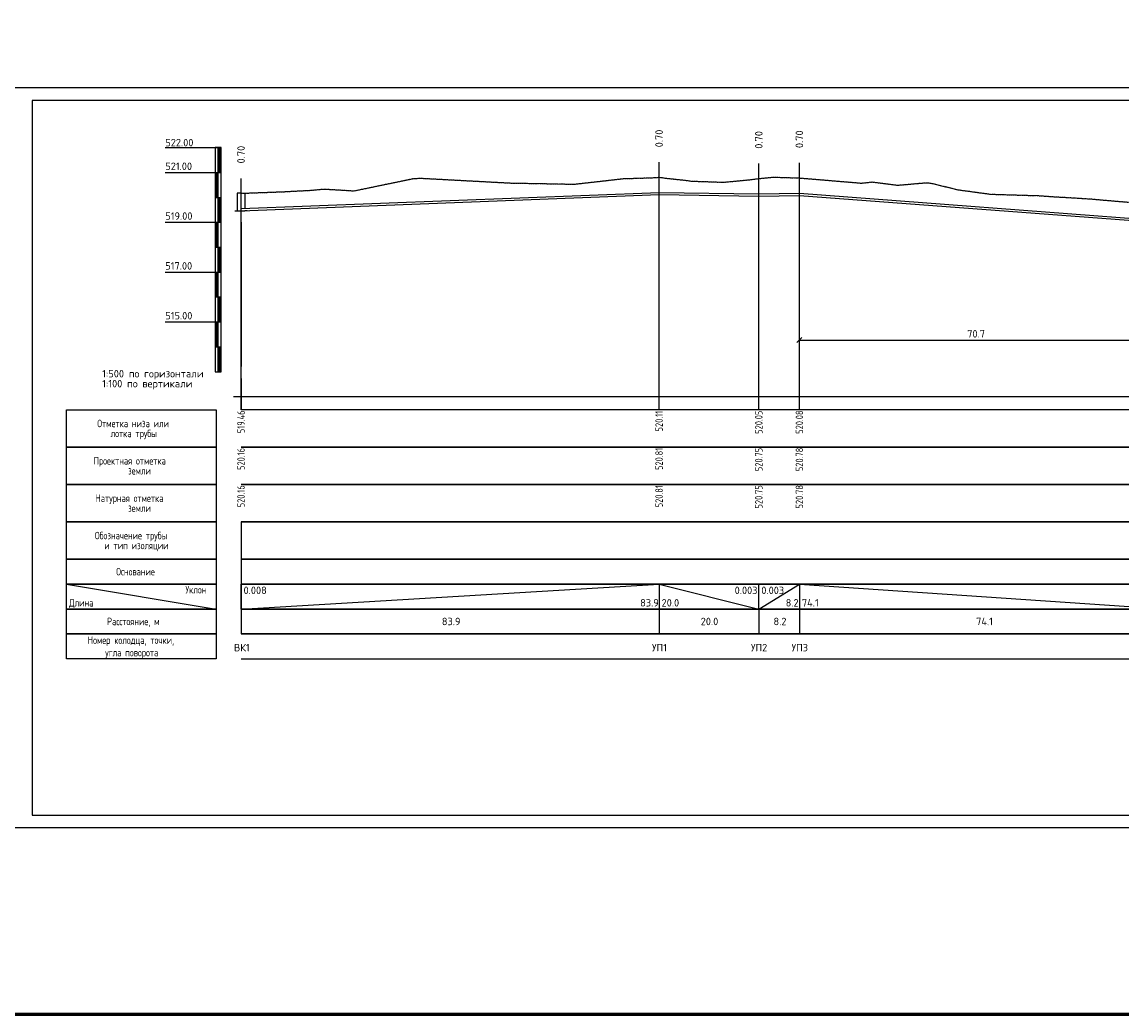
# Model space of a CAD drawing. Header units: millimetres. Extents: x -76021 to 1074922, y 19208 to 400534.
# Tile 102 of 109: x 837940 to 882096, y 19208 to 59041. Entities that reach past the tile are written whole.
import ezdxf

# ---------------------------------------------------------------- set-up
doc = ezdxf.new("R2010")
doc.units = ezdxf.units.MM
doc.linetypes.add('ACAD_ISO03W100', pattern=[30, 12, -18])
for name, color, linetype in [('S_NET_PROFILE_AXIS', 7, 'Continuous'), ('S_NET_PROFILE_ELEVATIONLINES', 7, 'Continuous'), ('S_NET_PROFILE_INTERSECTS', 7, 'Continuous'), ('S_NET_PROFILE_PIPES', 7, 'Continuous'), ('S_NET_PROFILE_SURFACE_BLACK', 7, 'Continuous'), ('S_NET_PROFILE_SURFACE_RED', 7, 'Continuous'), ('S_NET_PROFILE_TABLE', 7, 'Continuous'), ('S_NET_PROFILE_VERTEXES', 7, 'Continuous')]:
    doc.layers.add(name, color=color, linetype=linetype)
doc.styles.add('GOST', font='isocpeur.ttf')
doc.styles.add('ГОСТ 2.304', font='CS_Gost2304.shx')

# ---------------------------------------------------------------- blocks, each defined once
blk = doc.blocks.new('Водопроводы и канализация')
at = {"layer": 'S_NET_PROFILE_TABLE', "color": 7}
for points in [[(0, 100), (60, 100), (60, 85), (0, 85)], [(0, 85), (60, 85), (60, 70), (0, 70)], [(0, 70), (60, 70), (60, 55), (0, 55)], [(0, 55), (60, 55), (60, 40), (0, 40)], [(0, 40), (60, 40), (60, 30), (0, 30)], [(0, 30), (60, 30), (60, 20), (0, 20)], [(0, 20), (60, 20), (60, 10), (0, 10)], [(0, 10), (60, 10), (60, 0), (0, 0)]]:
    blk.add_lwpolyline(points, close=True, dxfattribs=at)
blk.add_lwpolyline([(0, 30), (60, 20)], dxfattribs=at)
at = {"layer": 'S_NET_PROFILE_TABLE', "color": 1, "style": 'ГОСТ 2.304'}
for s, p in [('Отметка низа или', (12.33, 93)), ('лотка трубы', (17.65, 89)), ('Проектная отметка', (10.84, 78)), ('земли', (24.67, 74)), ('Натурная отметка', (11.58, 63)), ('земли', (24.67, 59)), ('Обозначение трубы', (11.35, 48)), ('и тип изоляции', (15.12, 44)), ('Основание', (19.91, 33.5)), ('Длина', (1, 21)), ('Расстояние, м', (16.24, 13.5)), ('Номер колодца, точки,', (8.5, 6)), ('угла поворота', (15.48, 1))]:
    blk.add_text(s, height=3, dxfattribs=at).set_placement(p)
at = {"layer": 'S_NET_PROFILE_TABLE', "color": 1, "insert": (47.72, 29.23), "char_height": 3, "attachment_point": 1, "style": 'ГОСТ 2.304'}
blk.add_mtext_dynamic_manual_height_columns('Уклон', width=14.3028, gutter_width=12.5, heights=[0], dxfattribs=at)

msp = doc.modelspace()

# ---------------------------------------------------------------- linework, layer by layer
at = {"color": 3, "lineweight": 60, "ltscale": 1250}
msp.add_lwpolyline([(-76021.28, 19208.49), (1074921.53, 19208.49), (1074921.53, 337864.85), (-76021.28, 337864.85)], close=True, dxfattribs=at)
at = {"ltscale": 5}
for points in [[(836354.72, 26693.166), (935354.72, 26693.166), (935354.72, 56393.166), (836354.72, 56393.166)], [(838354.72, 27193.166), (934854.72, 27193.166), (934854.72, 55893.166), (838354.72, 55893.166)]]:
    msp.add_lwpolyline(points, close=True, dxfattribs=at)
at = {"layer": 'S_NET_PROFILE_AXIS', "color": 7, "ltscale": 100}
for points in [[(863514.508, 43469.702), (863514.508, 53409.877)], [(867516.641, 43469.702), (867516.641, 53352.757)], [(869146.807, 43469.702), (869146.807, 53378.824)], [(846733.41, 43469.702), (846733.41, 52761.443)]]:
    msp.add_lwpolyline(points, dxfattribs=at)
at = {"layer": 'S_NET_PROFILE_ELEVATIONLINES', "color": 5, "ltscale": 100}
for p, q in [((843693.41, 53998.353), (845933.41, 53998.353)), ((845813.41, 44998.353), (845813.41, 53998.353)), ((845853.41, 52998.353), (845853.41, 53998.353)), ((845893.41, 52998.353), (845893.41, 53998.353)), ((843693.41, 52998.353), (845933.41, 52998.353)), ((845733.41, 51998.353), (845733.41, 52998.353)), ((845773.41, 51998.353), (845773.41, 52998.353)), ((845693.41, 51998.353), (845933.41, 51998.353)), ((845853.41, 50998.353), (845853.41, 51998.353)), ((845893.41, 50998.353), (845893.41, 51998.353)), ((843693.41, 50998.353), (845933.41, 50998.353)), ((845733.41, 49998.353), (845733.41, 50998.353)), ((845773.41, 49998.353), (845773.41, 50998.353)), ((845693.41, 49998.353), (845933.41, 49998.353)), ((845853.41, 48998.353), (845853.41, 49998.353)), ((845893.41, 48998.353), (845893.41, 49998.353)), ((843693.41, 48998.353), (845933.41, 48998.353)), ((845733.41, 47998.353), (845733.41, 48998.353)), ((845773.41, 47998.353), (845773.41, 48998.353)), ((845693.41, 47998.353), (845933.41, 47998.353)), ((845853.41, 46998.353), (845853.41, 47998.353)), ((845893.41, 46998.353), (845893.41, 47998.353)), ((843693.41, 46998.353), (845933.41, 46998.353)), ((845733.41, 45998.353), (845733.41, 46998.353)), ((845773.41, 45998.353), (845773.41, 46998.353)), ((845693.41, 45998.353), (845933.41, 45998.353)), ((845853.41, 44998.353), (845853.41, 45998.353)), ((845893.41, 44998.353), (845893.41, 45998.353))]:
    msp.add_line(p, q, dxfattribs=at)
msp.add_lwpolyline([(845933.41, 53998.353), (845693.41, 53998.353), (845693.41, 44998.353), (845933.41, 44998.353)], close=True, dxfattribs=at)
at = {"layer": 'S_NET_PROFILE_ELEVATIONLINES', "color": 160, "ltscale": 100}
msp.add_lwpolyline([(846433.41, 43998.353), (933563.747, 43998.353)], dxfattribs=at)
at = {"layer": 'S_NET_PROFILE_INTERSECTS', "color": 1, "ltscale": 100}
for p, q in [((846733.41, 51004.499), (846733.41, 45209.702)), ((846733.41, 44719.702), (846733.41, 43469.702))]:
    msp.add_line(p, q, dxfattribs=at)
at = {"layer": 'S_NET_PROFILE_PIPES', "color": 5, "ltscale": 100}
for points in [[(846733.41, 51551.443), (863514.508, 52199.877)], [(846733.41, 51461.443), (863514.508, 52109.877)], [(863514.508, 52199.877), (867516.641, 52142.757)], [(863514.508, 52109.877), (867516.641, 52052.757)], [(867516.641, 52142.757), (869146.807, 52168.824)], [(869146.807, 52168.824), (883962.343, 51048.97)], [(867516.641, 52052.757), (869146.807, 52078.824)], [(869146.807, 52078.824), (883962.343, 50958.97)]]:
    msp.add_lwpolyline(points, dxfattribs=at)
at = {"layer": 'S_NET_PROFILE_SURFACE_BLACK', "color": 42, "linetype": 'ACAD_ISO03W100', "ltscale": 0.08, "flags": 128}
msp.add_lwpolyline([(846733.41, 52161.443), (848487.206, 52227.705), (849574.465, 52286.375), (850065.133, 52334.426), (851269.568, 52261.719), (853618.846, 52749.579), (853684.388, 52760.929), (853730.216, 52762.674), (853789.766, 52760.724), (853866.037, 52773.402), (857528.238, 52575.953), (860104.458, 52528.473), (860112.548, 52528.603), (860115.938, 52529.12), (862072.973, 52749.927), (863435.96, 52795.193), (863514.508, 52809.877), (863799.18, 52767.373), (864668.354, 52674.466), (864798.746, 52647.559), (865218.346, 52640.193), (866090.093, 52605.621), (867127.53, 52706.247), (867516.641, 52752.757), (868109.323, 52810.827), (869146.807, 52778.824), (871640.161, 52571.166), (872068.425, 52617.248), (873085.822, 52487.132), (874241.393, 52588.938), (874322.184, 52581.152), (874493.438, 52553.302), (875515.878, 52306.71), (876818.129, 52126.306), (878758.492, 52067.496), (879382.942, 52025.481), (880752.267, 51944.431), (882335.486, 51807.527), (883444.043, 51707.968), (883934.856, 51656.531), (883962.343, 51658.97), (883990.03, 51650.217), (885012.343, 51523.443), (885693.291, 51451.3), (886290.772, 51354.503), (886293.91, 51354.057), (887163.885, 51262.91), (887423.432, 51218.01), (888632.04, 50799), (888996.08, 50761.204), (889178.54, 50738.533), (890073.432, 50560.617), (890328.684, 50464.65), (891177.13, 50461.169), (892350.499, 50410.949), (892649.857, 50412.677), (892900.494, 50392.77), (894086.375, 50302.046), (897523.432, 50116.393), (897887.981, 50100.277), (898234.82, 50158.482), (898723.432, 50208.505), (899510.587, 50120.894), (899880.342, 50138.461), (901062.115, 50200.727), (901390.386, 50234.335), (901493.06, 50222.895), (901739.699, 50234.598), (903064.94, 50270.545), (904376.273, 50326.243), (905292.26, 50288.353), (906642.028, 50227.708), (906885.192, 50218.532), (907053.417, 50225.885), (907276.059, 50222.346), (908819.034, 50235.624), (909687.112, 50280.815), (910176.702, 50283.71), (915363.537, 50423.193), (917311.148, 50505.269), (917702.82, 50505.71), (918179.829, 50448.659), (918276.256, 50537.453), (918376.702, 50552.971), (919314.856, 50697.91), (926591.191, 51698.886), (927058.094, 51733.894), (927570.679, 51765.757), (930611.799, 52110.063), (931680.696, 52090.359), (931832.12, 52076.338), (932639.523, 52170.913), (932994.768, 52131.331), (933563.747, 52161.443)], dxfattribs=at)
at = {"layer": 'S_NET_PROFILE_SURFACE_RED', "color": 1, "ltscale": 100}
msp.add_lwpolyline([(846733.41, 52161.443), (848487.206, 52227.705), (849574.465, 52286.375), (850065.133, 52334.426), (851269.568, 52261.719), (853618.846, 52749.579), (853684.388, 52760.929), (853730.216, 52762.674), (853789.766, 52760.724), (853866.037, 52773.402), (857528.238, 52575.953), (860104.458, 52528.473), (860112.548, 52528.603), (860115.938, 52529.12), (862072.973, 52749.927), (863435.96, 52795.193), (863514.508, 52809.877), (863799.18, 52767.373), (864668.354, 52674.466), (864798.746, 52647.559), (865218.346, 52640.193), (866090.093, 52605.621), (867127.53, 52706.247), (867516.641, 52752.757), (868109.323, 52810.827), (869146.807, 52778.824), (871640.161, 52571.166), (872068.425, 52617.248), (873085.822, 52487.132), (874241.393, 52588.938), (874322.184, 52581.152), (874493.438, 52553.302), (875515.878, 52306.71), (876818.129, 52126.306), (878758.492, 52067.496), (879382.942, 52025.481), (880752.267, 51944.431), (882335.486, 51807.527)], dxfattribs=at)
at = {"layer": 'S_NET_PROFILE_TABLE', "color": 7, "ltscale": 100}
for p, q in [((869046.807, 46169.702), (869246.807, 46369.702)), ((869146.807, 46269.702), (883276.948, 46269.702)), ((933563.747, 43469.702), (846733.41, 43469.702)), ((846733.41, 41969.702), (933563.747, 41969.702)), ((933563.747, 41969.702), (846733.41, 41969.702)), ((846733.41, 40469.702), (933563.747, 40469.702)), ((933563.747, 40469.702), (846733.41, 40469.702)), ((846733.41, 38969.702), (933563.747, 38969.702)), ((933563.747, 34469.702), (846733.41, 34469.702)), ((846733.41, 33469.702), (933563.747, 33469.702))]:
    msp.add_line(p, q, dxfattribs=at)
for points in [[(933563.747, 38969.702), (846733.41, 38969.702), (846733.41, 37469.702), (933563.747, 37469.702)], [(933563.747, 37469.702), (846733.41, 37469.702), (846733.41, 36469.702), (933563.747, 36469.702)], [(933563.747, 36469.702), (846733.41, 36469.702), (846733.41, 35469.702), (933563.747, 35469.702)], [(933563.747, 35469.702), (846733.41, 35469.702), (846733.41, 34469.702), (933563.747, 34469.702)]]:
    msp.add_lwpolyline(points, close=True, dxfattribs=at)
for points in [[(846733.41, 35469.702), (863514.508, 36469.702)], [(846733.41, 35469.702), (846733.41, 36469.702)], [(863514.508, 36469.702), (863514.508, 35469.702)], [(863514.508, 36469.702), (867516.641, 35469.702)], [(863514.508, 36469.702), (863514.508, 35469.702)], [(867516.641, 35469.702), (867516.641, 36469.702)], [(867516.641, 35469.702), (869146.807, 36469.702)], [(867516.641, 35469.702), (867516.641, 36469.702)], [(869146.807, 36469.702), (869146.807, 35469.702)], [(869146.807, 36469.702), (883962.343, 35469.702)], [(869146.807, 36469.702), (869146.807, 35469.702)], [(846733.41, 35469.702), (846733.41, 34469.702)], [(863514.508, 35469.702), (863514.508, 34469.702)], [(867516.641, 35469.702), (867516.641, 34469.702)], [(869146.807, 35469.702), (869146.807, 34469.702)]]:
    msp.add_lwpolyline(points, dxfattribs=at)
at = {"layer": 'S_NET_PROFILE_VERTEXES', "color": 7, "ltscale": 100}
for points in [[(846583.41, 52161.443), (846583.41, 51461.443), (846733.41, 51461.443)], [(846733.41, 52161.443), (846583.41, 52161.443)], [(846883.41, 52161.443), (846883.41, 51557.239)], [(846483.41, 51461.443), (846583.41, 51461.443)], [(846733.41, 51461.443), (846883.41, 51461.443), (846883.41, 51467.239)], [(846983.41, 51461.443), (846883.41, 51461.443)]]:
    msp.add_lwpolyline(points, dxfattribs=at)

# ---------------------------------------------------------------- block references
at = {"layer": 'S_NET_PROFILE_TABLE', "color": 7, "ltscale": 100, "xscale": 100, "yscale": 100, "zscale": 100}
msp.add_blockref('Водопроводы и канализация', (839731.187, 33469.702), dxfattribs=at)

# ---------------------------------------------------------------- texts
at = {"layer": 'S_NET_PROFILE_ELEVATIONLINES', "color": 5, "ltscale": 100, "style": 'GOST'}
for s, p in [('522.00', (843693.41, 54048.353)), ('521.00', (843693.41, 53098.353)), ('519.00', (843693.41, 51098.353)), ('517.00', (843693.41, 49098.353)), ('515.00', (843693.41, 47098.353)), ('1:500 по горизонтали', (841158.41, 44769.702)), ('1:100 по вертикали', (841158.41, 44369.702))]:
    msp.add_text(s, height=300, dxfattribs=at).set_placement(p)
at = {"layer": 'S_NET_PROFILE_TABLE', "color": 7, "style": 'GOST'}
msp.add_text('70.7', height=300, dxfattribs=at).set_placement((875881.878, 46369.702))
at = {"layer": 'S_NET_PROFILE_TABLE', "color": 7, "ltscale": 100, "style": 'GOST', "width": 0.8}
for s, p in [('519.46', (846883.41, 42529.702)), ('519.46', (846883.41, 42529.702)), ('520.11', (863664.508, 42601.702)), ('520.05', (867666.641, 42505.702)), ('520.08', (869296.807, 42505.702)), ('520.16', (846883.41, 41053.702)), ('520.16', (846883.41, 41053.702)), ('520.81', (863664.508, 41053.702)), ('520.75', (867666.641, 41005.702)), ('520.78', (869296.807, 41005.702)), ('520.16', (846883.41, 39553.702)), ('520.16', (846883.41, 39553.702)), ('520.81', (863664.508, 39553.702)), ('520.75', (867666.641, 39505.702)), ('520.78', (869296.807, 39505.702))]:
    msp.add_text(s, height=300, rotation=90, dxfattribs=at).set_placement(p)
at = {"layer": 'S_NET_PROFILE_TABLE', "color": 7, "ltscale": 100, "style": 'GOST'}
for s, p in [('0.008', (846833.41, 36069.702)), ('0.003', (866546.641, 36069.702)), ('0.003', (867616.641, 36069.702)), ('83.9', (862754.508, 35569.702)), ('20.0', (863614.508, 35569.702)), ('8.2', (868596.807, 35569.702)), ('74.1', (869246.807, 35569.702)), ('83.9', (854793.959, 34819.702)), ('20.0', (865185.574, 34819.702)), ('8.2', (868106.724, 34819.702)), ('74.1', (876239.575, 34819.702)), ('ВК1', (846448.41, 33769.702)), ('УП1', (863229.508, 33769.702)), ('УП2', (867201.641, 33769.702)), ('УП3', (868831.807, 33769.702))]:
    msp.add_text(s, height=300, dxfattribs=at).set_placement(p)
at = {"layer": 'S_NET_PROFILE_VERTEXES', "color": 7, "ltscale": 100, "style": 'GOST'}
for p in [(863664.508, 54009.877), (869296.807, 53978.824), (867666.641, 53952.757), (846883.41, 53361.443)]:
    msp.add_text('0.70', height=300, rotation=90, dxfattribs=at).set_placement(p)

doc.saveas('drawing.dxf')
